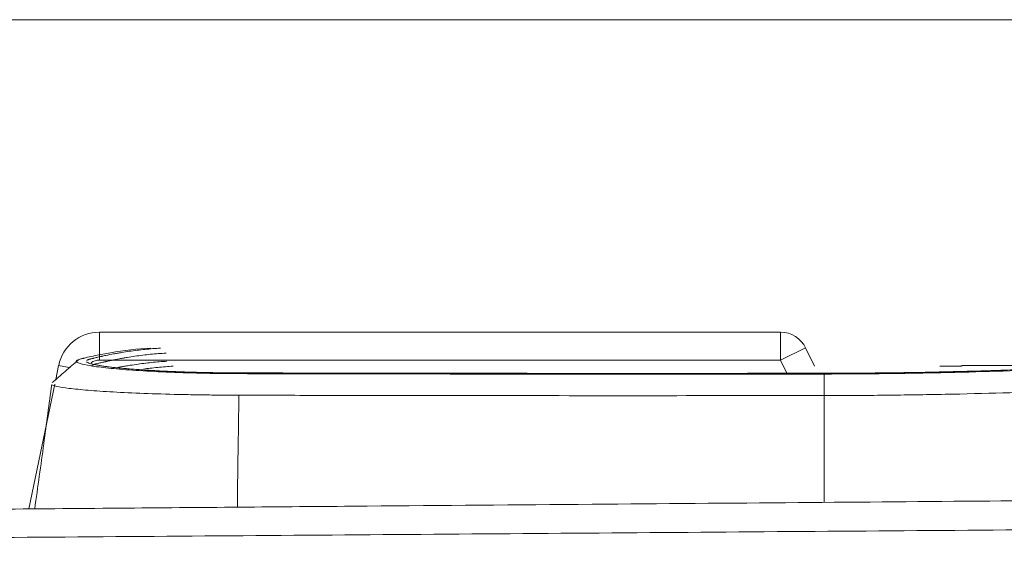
# Model space of a CAD drawing. Header units: millimetres. Extents: x 0 to 594, y 0 to 420.
# Tile 39 of 256: x 242 to 259, y 63 to 72. Entities that reach past the tile are written whole.
import ezdxf
from ezdxf.lldxf.tags import DXFTag

# ---------------------------------------------------------------- set-up
doc = ezdxf.new("R2010")
doc.units = ezdxf.units.MM
doc.layers.add('1', color=7, linetype='Continuous', true_color=0xffffff)
tags = doc.linetypes.add('DASHED', pattern=[25.72, 12.86, -12.86]).pattern_tags.tags
tags[6:7] = [DXFTag(74, 4), DXFTag(75, 0), DXFTag(340, '0'), DXFTag(46, 0.0), DXFTag(50, 0.0), DXFTag(44, 0.0), DXFTag(45, 0.0)]
tags[4:5] = [DXFTag(74, 4), DXFTag(75, 0), DXFTag(340, '0'), DXFTag(46, 0.0), DXFTag(50, 0.0), DXFTag(44, 0.0), DXFTag(45, 0.0)]

msp = doc.modelspace()

# ---------------------------------------------------------------- linework, layer by layer
at = {"layer": '1', "color": 163, "linetype": 'DASHED', "lineweight": 18}
msp.add_line((116.742, 72.421), (274.242, 72.421), dxfattribs=at)
at = {"layer": '1', "color": 155, "linetype": 'Continuous', "lineweight": 13}
for p, q in [((243.193, 66.305), (243.193, 66.805)), ((243.193, 66.805), (255.437, 66.805)), ((255.437, 66.805), (255.437, 66.305)), ((255.888, 66.521), (255.437, 66.305)), ((255.888, 66.521), (256.044, 66.194)), ((242.405, 65.952), (242.458, 66.208)), ((242.458, 66.208), (242.648, 66.169)), ((255.437, 66.305), (243.193, 66.305)), ((255.551, 66.067), (255.437, 66.305)), ((258.699, 66.205), (258.699, 66.199)), ((258.703, 66.205), (258.702, 66.205)), ((256.221, 66.067), (256.221, 66.067)), ((258.299, 66.194), (258.299, 66.194)), ((241.921, 63.629), (242.388, 65.868))]:
    msp.add_line(p, q, dxfattribs=at)
for centre, radius, start, end in [((243.193, 66.055), 0.75, 90, 168.2317), ((255.437, 66.305), 0.5, 25.5929, 90), ((243.193, 66.055), 0.25, 90, 127.3838)]:
    msp.add_arc(centre, radius, start, end, dxfattribs=at)
for centre, ratio, start_param, end_param in [((258.699, 66.055), 0.999998, 4.764802, 5.090501), ((258.699, 66.049), 0.999956, 4.764747, 4.870658)]:
    msp.add_ellipse(centre, major_axis=(-0.15, 0.008), ratio=ratio, start_param=start_param, end_param=end_param, dxfattribs=at)
for points, knots in [([(256.219, 66.053), (255.392, 66.052), (253.66, 66.051), (251.025, 66.052), (249.104, 66.054), (247.975, 66.055), (247.523, 66.056), (247.071, 66.057), (246.619, 66.058), (246.337, 66.058), (246.111, 66.059), (245.941, 66.059), (245.8, 66.06), (245.687, 66.06), (245.518, 66.061), (245.265, 66.063), (244.826, 66.072), (244.307, 66.09), (243.768, 66.121), (243.333, 66.159), (243.016, 66.201), (242.822, 66.243), (242.756, 66.283), (242.802, 66.311), (242.866, 66.327), (242.889, 66.333), (242.912, 66.338), (242.941, 66.345), (243.01, 66.362), (243.16, 66.395), (243.541, 66.467), (243.874, 66.505), (244.114, 66.519)], [0, 0, 0, 0, 0.111351, 0.232963, 0.354575, 0.369776, 0.384977, 0.41538, 0.430582, 0.445783, 0.453384, 0.460985, 0.468586, 0.472386, 0.476186, 0.491388, 0.506589, 0.536992, 0.567395, 0.597798, 0.628201, 0.658604, 0.689007, 0.71941, 0.727011, 0.730811, 0.734611, 0.742212, 0.749813, 0.780216, 0.841022, 1, 1, 1, 1]), ([(242.964, 66.299), (242.964, 66.299), (242.964, 66.299), (242.966, 66.3), (242.969, 66.302), (242.973, 66.304), (242.974, 66.305), (242.978, 66.306), (242.983, 66.309), (242.989, 66.311), (242.998, 66.314), (243.003, 66.316), (243.011, 66.318), (243.014, 66.319), (243.019, 66.32), (243.022, 66.321), (243.027, 66.322), (243.03, 66.323), (243.036, 66.324), (243.044, 66.327), (243.053, 66.329), (243.065, 66.332), (243.071, 66.333), (243.083, 66.336), (243.112, 66.343), (243.142, 66.35), (243.177, 66.358), (243.189, 66.361), (243.207, 66.365), (243.213, 66.366), (243.224, 66.369), (243.254, 66.375), (243.283, 66.382), (243.354, 66.397), (243.401, 66.406), (243.459, 66.417), (243.471, 66.419), (243.494, 66.423), (243.506, 66.425), (243.541, 66.432), (243.612, 66.444), (243.682, 66.455), (243.776, 66.468), (243.823, 66.475), (243.917, 66.486), (244.057, 66.502), (244.198, 66.513), (244.291, 66.519)], [0, 0, 0, 0, 0.000104, 0.000104, 0.01309, 0.01309, 0.019582, 0.019582, 0.026075, 0.039061, 0.039061, 0.052047, 0.052047, 0.058539, 0.058539, 0.065032, 0.065032, 0.071525, 0.071525, 0.078018, 0.091004, 0.091004, 0.103989, 0.103989, 0.116975, 0.168918, 0.168918, 0.194889, 0.194889, 0.207875, 0.207875, 0.22086, 0.272803, 0.272803, 0.376688, 0.376688, 0.402659, 0.402659, 0.428631, 0.428631, 0.480573, 0.584459, 0.584459, 0.688344, 0.688344, 0.792229, 1, 1, 1, 1]), ([(244.389, 66.429), (244.296, 66.424), (244.157, 66.413), (244.017, 66.397), (243.924, 66.386), (243.878, 66.379), (243.784, 66.366), (243.715, 66.355), (243.645, 66.343), (243.598, 66.335), (243.575, 66.331), (243.505, 66.318), (243.458, 66.309), (243.388, 66.294), (243.353, 66.287), (243.318, 66.279), (243.301, 66.275), (243.295, 66.274), (243.283, 66.271), (243.254, 66.264), (243.213, 66.255), (243.178, 66.246), (243.154, 66.24), (243.143, 66.238), (243.128, 66.234), (243.126, 66.233), (243.12, 66.232), (243.117, 66.231), (243.112, 66.229), (243.109, 66.229), (243.104, 66.227), (243.102, 66.226), (243.097, 66.225), (243.095, 66.224), (243.09, 66.222), (243.084, 66.22), (243.078, 66.218), (243.074, 66.216), (243.073, 66.215), (243.072, 66.215), (243.069, 66.213), (243.067, 66.212), (243.064, 66.21), (243.062, 66.208), (243.059, 66.206), (243.058, 66.205), (243.057, 66.203), (243.055, 66.201), (243.054, 66.2), (243.054, 66.199)], [0, 0, 0, 0, 0.200924, 0.301386, 0.301386, 0.401849, 0.401849, 0.502311, 0.552542, 0.552542, 0.602773, 0.602773, 0.703235, 0.703235, 0.753466, 0.778581, 0.778581, 0.791139, 0.791139, 0.803697, 0.853928, 0.879044, 0.879044, 0.904159, 0.904159, 0.910438, 0.910438, 0.916717, 0.916717, 0.922996, 0.922996, 0.929275, 0.929275, 0.935554, 0.935554, 0.941832, 0.95439, 0.95439, 0.95753, 0.95753, 0.960669, 0.966948, 0.966948, 0.979506, 0.979506, 0.985785, 0.985785, 0.992063, 1, 1, 1, 1]), ([(267.369, 66.529), (267.126, 66.527), (266.737, 66.515), (266.159, 66.486), (265.693, 66.459), (265.191, 66.427), (264.649, 66.39), (264.061, 66.35), (263.424, 66.308), (262.731, 66.263), (261.977, 66.219), (261.159, 66.176), (260.274, 66.136), (259.325, 66.102), (258.49, 66.08), (257.802, 66.067), (257.104, 66.057), (256.574, 66.054), (256.219, 66.053)], [0, 0, 0, 0, 0.12499, 0.18749, 0.249991, 0.312492, 0.374993, 0.437493, 0.499994, 0.562495, 0.624996, 0.687496, 0.749997, 0.812498, 0.874999, 0.906249, 0.937499, 1, 1, 1, 1]), ([(267.203, 66.529), (267.173, 66.529), (267.143, 66.529), (267.104, 66.528), (267.097, 66.528), (267.081, 66.528), (267.074, 66.528), (267.051, 66.528), (266.973, 66.526), (266.894, 66.525), (266.702, 66.52), (266.569, 66.515), (266.363, 66.507), (266.293, 66.504), (266.204, 66.5), (266.186, 66.499), (266.15, 66.497), (266.096, 66.495), (266.041, 66.492), (265.931, 66.486), (265.855, 66.482), (265.703, 66.474), (265.625, 66.469), (265.466, 66.46), (265.385, 66.455), (265.262, 66.448), (265.199, 66.444), (265.136, 66.44), (265.094, 66.437), (265.072, 66.436), (264.965, 66.429), (264.878, 66.423), (264.7, 66.412), (264.609, 66.406), (264.332, 66.387), (264.139, 66.374), (263.913, 66.359), (263.875, 66.356), (263.837, 66.354), (263.811, 66.352), (263.798, 66.351), (263.734, 66.347), (263.631, 66.34), (263.525, 66.333), (263.418, 66.326), (263.364, 66.323), (263.255, 66.315), (263.144, 66.308), (262.976, 66.297), (262.861, 66.29), (262.744, 66.283), (262.686, 66.279), (262.507, 66.268), (262.386, 66.261), (262.246, 66.253), (262.231, 66.252), (262.199, 66.25), (262.152, 66.247), (262.042, 66.241), (261.946, 66.235), (261.865, 66.231), (261.848, 66.23), (261.816, 66.228), (261.799, 66.227), (261.75, 66.224), (261.652, 66.219), (261.485, 66.21), (261.348, 66.203), (261.262, 66.198), (261.245, 66.197), (261.21, 66.196), (261.193, 66.195), (261.141, 66.192), (261.106, 66.19), (261.001, 66.185), (260.859, 66.178), (260.716, 66.172), (260.571, 66.165), (260.498, 66.162), (260.388, 66.157), (260.351, 66.156), (260.277, 66.153), (260.24, 66.151), (260.053, 66.143), (259.901, 66.138), (259.593, 66.126), (259.279, 66.116), (258.955, 66.106), (258.749, 66.101), (258.687, 66.099), (258.614, 66.097), (258.582, 66.096), (258.562, 66.096), (258.551, 66.096), (258.457, 66.093), (258.373, 66.092), (258.12, 66.086), (257.95, 66.083), (257.61, 66.077), (257.438, 66.075), (256.921, 66.069), (256.573, 66.067), (256.221, 66.067)], [0, 0, 0, 0, 0.015625, 0.015625, 0.019531, 0.019531, 0.023438, 0.023438, 0.03125, 0.0625, 0.0625, 0.125, 0.125, 0.15625, 0.15625, 0.164063, 0.164063, 0.171875, 0.1875, 0.1875, 0.21875, 0.21875, 0.25, 0.25, 0.28125, 0.28125, 0.296875, 0.304688, 0.304688, 0.3125, 0.3125, 0.34375, 0.34375, 0.375, 0.375, 0.4375, 0.4375, 0.445313, 0.449219, 0.449219, 0.453125, 0.453125, 0.46875, 0.484375, 0.484375, 0.5, 0.5, 0.515625, 0.53125, 0.546875, 0.546875, 0.5625, 0.5625, 0.59375, 0.59375, 0.597656, 0.597656, 0.601563, 0.609375, 0.625, 0.625, 0.628906, 0.628906, 0.632813, 0.632813, 0.640625, 0.65625, 0.671875, 0.671875, 0.675781, 0.675781, 0.679688, 0.679688, 0.6875, 0.6875, 0.703125, 0.71875, 0.71875, 0.734375, 0.734375, 0.742188, 0.742188, 0.75, 0.75, 0.78125, 0.78125, 0.8125, 0.84375, 0.84375, 0.851563, 0.855469, 0.857422, 0.857422, 0.859375, 0.859375, 0.875, 0.875, 0.90625, 0.90625, 0.9375, 0.9375, 1, 1, 1, 1]), ([(256.219, 66.067), (255.301, 66.066), (254.383, 66.065), (252.546, 66.065), (251.628, 66.065), (250.48, 66.066), (250.25, 66.066), (249.791, 66.067), (249.561, 66.067), (249.102, 66.067), (248.758, 66.068), (248.356, 66.068), (248.184, 66.069), (248.069, 66.069), (248.012, 66.069), (247.725, 66.069), (247.381, 66.07), (246.979, 66.071), (246.778, 66.071), (246.692, 66.071), (246.635, 66.071), (246.606, 66.071), (246.463, 66.072), (246.348, 66.072), (246.176, 66.072), (246.09, 66.072), (246.003, 66.072), (245.96, 66.073), (245.946, 66.073), (245.917, 66.073), (245.889, 66.073), (245.86, 66.073), (245.831, 66.073), (245.817, 66.073), (245.774, 66.073), (245.717, 66.073), (245.659, 66.073), (245.617, 66.074), (245.602, 66.074), (245.574, 66.074), (245.56, 66.074), (245.517, 66.074), (245.489, 66.074), (245.446, 66.075), (245.432, 66.075), (245.404, 66.075), (245.39, 66.075), (245.348, 66.076), (245.305, 66.076), (245.264, 66.077), (245.236, 66.078), (245.222, 66.078), (245.152, 66.079), (245.097, 66.08), (245.014, 66.082), (244.987, 66.083), (244.952, 66.083), (244.946, 66.084), (244.932, 66.084), (244.925, 66.084), (244.905, 66.085), (244.891, 66.085), (244.769, 66.088), (244.665, 66.092), (244.464, 66.1), (244.366, 66.104), (244.249, 66.11), (244.226, 66.112), (244.18, 66.114), (244.135, 66.117), (244.085, 66.12), (244.057, 66.121), (244.046, 66.122), (244.04, 66.122), (244.024, 66.123), (244.013, 66.124), (243.959, 66.128), (243.918, 66.131), (243.837, 66.136), (243.798, 66.139), (243.723, 66.145), (243.686, 66.149), (243.616, 66.155), (243.581, 66.158), (243.532, 66.163), (243.516, 66.165), (243.485, 66.168), (243.469, 66.169), (243.424, 66.174), (243.394, 66.178), (243.36, 66.182), (243.353, 66.183), (243.339, 66.185), (243.319, 66.187), (243.274, 66.193), (243.238, 66.199), (243.205, 66.204), (243.194, 66.205), (243.174, 66.209), (243.164, 66.211), (243.135, 66.216), (243.117, 66.219), (243.083, 66.226), (243.068, 66.23), (243.041, 66.237), (243.028, 66.24), (243.012, 66.245), (243.004, 66.248), (242.996, 66.251), (242.992, 66.252), (242.99, 66.253), (242.989, 66.254), (242.98, 66.257), (242.973, 66.261), (242.964, 66.267), (242.961, 66.269), (242.958, 66.271)], [0, 0, 0, 0, 0.184515, 0.184515, 0.369029, 0.369029, 0.415158, 0.415158, 0.461287, 0.461287, 0.507415, 0.53048, 0.542012, 0.542012, 0.553544, 0.553544, 0.599672, 0.622737, 0.634269, 0.640035, 0.640035, 0.645801, 0.645801, 0.668865, 0.668865, 0.680398, 0.686164, 0.686164, 0.689047, 0.689047, 0.69193, 0.694813, 0.694813, 0.697696, 0.697696, 0.703462, 0.709228, 0.709228, 0.712111, 0.712111, 0.714994, 0.714994, 0.72076, 0.72076, 0.723643, 0.723643, 0.726526, 0.726526, 0.732292, 0.735175, 0.735175, 0.738058, 0.738058, 0.749591, 0.749591, 0.755357, 0.755357, 0.756798, 0.756798, 0.75824, 0.75824, 0.761123, 0.761123, 0.784187, 0.784187, 0.807251, 0.807251, 0.813018, 0.813018, 0.818784, 0.82455, 0.825991, 0.825991, 0.827433, 0.827433, 0.830316, 0.830316, 0.841848, 0.841848, 0.85338, 0.85338, 0.864912, 0.864912, 0.876444, 0.876444, 0.88221, 0.88221, 0.887977, 0.887977, 0.899509, 0.899509, 0.902392, 0.902392, 0.905275, 0.911041, 0.922573, 0.922573, 0.928339, 0.928339, 0.934105, 0.934105, 0.945637, 0.945637, 0.95717, 0.95717, 0.968702, 0.968702, 0.974468, 0.977351, 0.978792, 0.978792, 0.980234, 0.980234, 0.991766, 0.991766, 1, 1, 1, 1]), ([(243.507, 66.167), (243.528, 66.171), (243.55, 66.176), (243.595, 66.184), (243.618, 66.188), (243.665, 66.197), (243.734, 66.208), (243.804, 66.219), (243.897, 66.233), (243.943, 66.239), (244.036, 66.251), (244.175, 66.266), (244.314, 66.278), (244.406, 66.283)], [0, 0, 0, 0, 0.072428, 0.072428, 0.149726, 0.149726, 0.227023, 0.381619, 0.381619, 0.536214, 0.536214, 0.690809, 1, 1, 1, 1]), ([(258.8, 66.205), (258.793, 66.205), (258.786, 66.205), (258.778, 66.205), (258.777, 66.205), (258.773, 66.205), (258.772, 66.205), (258.767, 66.205), (258.761, 66.205), (258.755, 66.205), (258.751, 66.205), (258.749, 66.205), (258.747, 66.205), (258.745, 66.205), (258.738, 66.205), (258.733, 66.205), (258.726, 66.205), (258.724, 66.205), (258.721, 66.205), (258.721, 66.205), (258.72, 66.205), (258.718, 66.205), (258.717, 66.205), (258.712, 66.205), (258.709, 66.205), (258.706, 66.205), (258.706, 66.205), (258.705, 66.205), (258.704, 66.205), (258.703, 66.205), (258.702, 66.205), (258.7, 66.205), (258.699, 66.205), (258.699, 66.205)], [0, 0, 0, 0, 0.125, 0.125, 0.15625, 0.15625, 0.1875, 0.1875, 0.25, 0.3125, 0.3125, 0.34375, 0.34375, 0.375, 0.375, 0.5, 0.5, 0.5625, 0.5625, 0.578125, 0.578125, 0.59375, 0.625, 0.625, 0.75, 0.75, 0.78125, 0.78125, 0.8125, 0.8125, 0.875, 0.875, 1, 1, 1, 1]), ([(244.516, 66.194), (244.424, 66.189), (244.286, 66.178), (244.147, 66.163), (244.063, 66.152), (244.024, 66.147), (243.985, 66.142)], [0, 0, 0, 0, 0.520969, 0.781454, 0.781454, 1, 1, 1, 1]), ([(256.219, 65.665), (256.587, 65.666), (257.138, 65.669), (257.862, 65.679), (258.577, 65.691), (259.444, 65.713), (260.43, 65.747), (261.35, 65.785), (262.202, 65.827), (262.986, 65.871), (263.708, 65.914), (264.372, 65.956), (264.984, 65.995), (265.549, 66.032), (266.072, 66.064), (266.558, 66.091), (267.159, 66.12), (267.564, 66.133), (267.816, 66.136)], [0, 0, 0, 0, 0.0625, 0.09375, 0.125, 0.1875, 0.25, 0.3125, 0.375, 0.4375, 0.5, 0.5625, 0.625, 0.6875, 0.75, 0.8125, 0.875, 1, 1, 1, 1]), ([(258.665, 66.197), (258.661, 66.197), (258.651, 66.197), (258.639, 66.196), (258.628, 66.196), (258.624, 66.196), (258.619, 66.196), (258.617, 66.196), (258.612, 66.196), (258.61, 66.196), (258.6, 66.196), (258.591, 66.196), (258.573, 66.196), (258.563, 66.195), (258.543, 66.195), (258.533, 66.195), (258.519, 66.195), (258.516, 66.195), (258.512, 66.195), (258.511, 66.195), (258.508, 66.195), (258.501, 66.195), (258.494, 66.195), (258.476, 66.195), (258.453, 66.195), (258.428, 66.195), (258.41, 66.195), (258.403, 66.194), (258.394, 66.194), (258.39, 66.194), (258.384, 66.194), (258.381, 66.194), (258.365, 66.194), (258.339, 66.194), (258.312, 66.194), (258.299, 66.194)], [0, 0, 0, 0, 0.067243, 0.152039, 0.152039, 0.194437, 0.194437, 0.215636, 0.215636, 0.236835, 0.236835, 0.321631, 0.321631, 0.406428, 0.406428, 0.491224, 0.491224, 0.512423, 0.512423, 0.523022, 0.523022, 0.533622, 0.57602, 0.57602, 0.660816, 0.745612, 0.745612, 0.78801, 0.78801, 0.809209, 0.809209, 0.830408, 0.830408, 0.915204, 1, 1, 1, 1]), ([(258.685, 66.198), (258.685, 66.198), (258.681, 66.198), (258.671, 66.197), (258.662, 66.197)], [0, 0, 0, 0, 0.317765, 1, 1, 1, 1]), ([(258.699, 66.199), (258.699, 66.198), (258.698, 66.198), (258.696, 66.198), (258.694, 66.198), (258.689, 66.198), (258.686, 66.198), (258.681, 66.197), (258.679, 66.197), (258.678, 66.197), (258.677, 66.197), (258.676, 66.197), (258.673, 66.197), (258.671, 66.197), (258.667, 66.197), (258.666, 66.197), (258.665, 66.197)], [0, 0, 0, 0, 0.237699, 0.237699, 0.475398, 0.475398, 0.713097, 0.713097, 0.772522, 0.802234, 0.802234, 0.831947, 0.831947, 0.950796, 0.950796, 1, 1, 1, 1]), ([(242.333, 65.863), (242.287, 65.513), (242.189, 64.779), (242.084, 64.025), (242.028, 63.63)], [0, 0, 0, 0, 0.481709, 1, 1, 1, 1]), ([(242.333, 65.861), (242.348, 65.851), (242.414, 65.829), (242.626, 65.795), (242.969, 65.761), (243.424, 65.73), (243.978, 65.703), (244.506, 65.688), (244.954, 65.679), (245.213, 65.676), (245.388, 65.674), (245.505, 65.673), (245.609, 65.673), (245.684, 65.672), (245.7, 65.672)], [0, 0, 0, 0, 0.11374, 0.248643, 0.383545, 0.518448, 0.65335, 0.788252, 0.855704, 0.923155, 0.940018, 0.956881, 0.990606, 1, 1, 1, 1]), ([(245.7, 65.672), (245.694, 65.307), (245.684, 64.644), (245.674, 63.964), (245.671, 63.664)], [0, 0, 0, 0, 0.561877, 1, 1, 1, 1]), ([(245.7, 65.672), (245.742, 65.672), (245.843, 65.671), (246.062, 65.671), (246.355, 65.671), (246.824, 65.67), (247.293, 65.669), (247.763, 65.668), (248.936, 65.666), (250.931, 65.664), (253.633, 65.664), (255.396, 65.665), (256.219, 65.665)], [0, 0, 0, 0, 0.012072, 0.028805, 0.06227, 0.095735, 0.162666, 0.196131, 0.229597, 0.497319, 0.765042, 1, 1, 1, 1]), ([(256.219, 63.751), (256.219, 63.818), (256.219, 64.001), (256.219, 64.299), (256.219, 64.644), (256.219, 64.987), (256.219, 65.328), (256.219, 65.553), (256.219, 65.665)], [0, 0, 0, 0, 0.102681, 0.280803, 0.459636, 0.639141, 0.819276, 1, 1, 1, 1]), ([(267.946, 63.841), (267.061, 63.834), (265.205, 63.819), (262.289, 63.796), (259.11, 63.77), (255.668, 63.742), (251.936, 63.712), (247.912, 63.679), (243.593, 63.643), (239, 63.605), (234.133, 63.565), (229.027, 63.523), (223.684, 63.481), (218.108, 63.437), (212.868, 63.397), (209.487, 63.371), (208.052, 63.36)], [0, 0, 0, 0, 0.044318, 0.092978, 0.146046, 0.203522, 0.265409, 0.332954, 0.405073, 0.481764, 0.563019, 0.648834, 0.737546, 0.830639, 0.928106, 1, 1, 1, 1]), ([(209.666, 62.867), (210.275, 62.872), (210.885, 62.877), (212.104, 62.888), (212.713, 62.893), (214.541, 62.907), (215.76, 62.917), (219.417, 62.947), (221.855, 62.966), (226.73, 63.003), (229.168, 63.022), (232.824, 63.05), (234.043, 63.059), (236.481, 63.077), (238.919, 63.096), (242.575, 63.124), (245.013, 63.142), (247.451, 63.161), (248.67, 63.17), (251.107, 63.188), (252.326, 63.197), (255.983, 63.225), (258.42, 63.243), (263.296, 63.278), (265.734, 63.296), (268.171, 63.313)], [0, 0, 0, 0, 0.03125, 0.03125, 0.0625, 0.0625, 0.125, 0.125, 0.25, 0.25, 0.375, 0.375, 0.4375, 0.4375, 0.5, 0.5625, 0.625, 0.625, 0.6875, 0.6875, 0.75, 0.75, 0.875, 0.875, 1, 1, 1, 1])]:
    msp.add_open_spline(points, degree=3, knots=knots, dxfattribs=at)
for points, degree in [([(242.822, 66.316), (242.583, 66.107), (242.343, 65.898)], 2), ([(256.221, 66.067), (256.219, 66.067)], 1), ([(256.221, 66.067), (256.221, 66.067), (256.22, 66.067), (256.219, 66.067)], 3), ([(256.219, 66.053), (256.219, 66.058), (256.219, 66.062), (256.219, 66.067)], 3), ([(256.219, 65.665), (256.219, 65.795), (256.219, 65.924), (256.219, 66.053)], 3)]:
    msp.add_open_spline(points, degree=degree, dxfattribs=at)
msp.add_rational_spline([(260.542, 66.205), (259.671, 66.205), (258.8, 66.205)], [0.307354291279, 0.692645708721, 0.307354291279], degree=2, dxfattribs=at)

doc.saveas('drawing.dxf')
